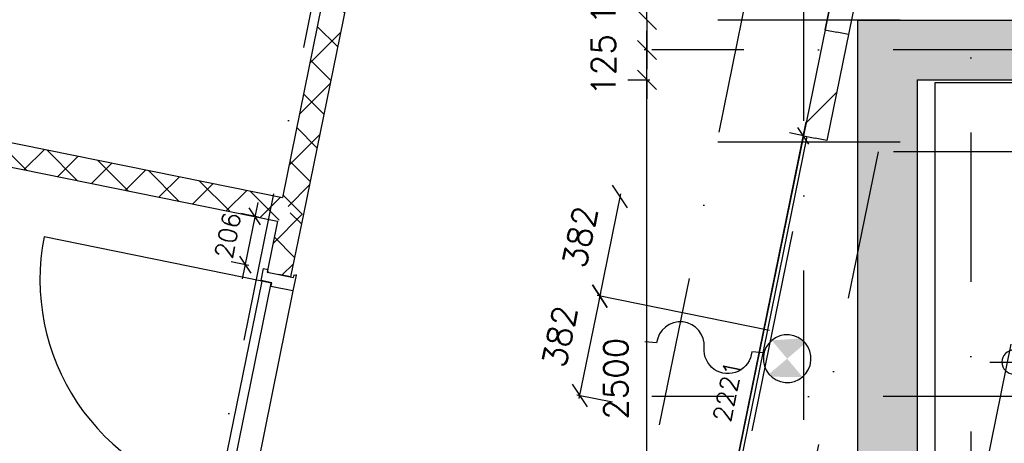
# Model space of a CAD drawing. Extents: x -33346 to 151546, y -8083 to 129543.
# Tile 52 of 68: x 33046 to 37167, y 77451 to 79223. Entities that reach past the tile are written whole.
import ezdxf

# ---------------------------------------------------------------- set-up
doc = ezdxf.new("R2010")
doc.units = 0
doc.header["$LTSCALE"] = 50
doc.header["$MEASUREMENT"] = 0
doc.header["$PDSIZE"] = -1
doc.linetypes.add('DASHDOT', pattern=[25, 12.5, -6.25, 0, -6.25])
doc.linetypes.add('XREF2$0$DASHDOT', pattern=[25, 12.5, -6.25, 0, -6.25])
doc.layers.get('0').update_dxf_attribs({"linetype": 'CONTINUOUS'})
doc.layers.get('DEFPOINTS').update_dxf_attribs({"linetype": 'CONTINUOUS'})
for name, color, linetype in [('_BRANDCOMPART', 6, 'DASHDOT'), ('A--01A1_ACEER', 1, 'CONTINUOUS'), ('A--A21--_F12--', 7, 'CONTINUOUS'), ('A--A21--_F123-', 9, 'CONTINUOUS'), ('A--A22--_F123-', 9, 'CONTINUOUS'), ('A--A56--_F123-', 7, 'CONTINUOUS'), ('A--L21--', 3, 'CONTINUOUS'), ('A--L21--_F12--', 7, 'CONTINUOUS'), ('A--L22--_F-2--', 7, 'CONTINUOUS'), ('A--L32--', 7, 'CONTINUOUS'), ('A--L32--_F123-', 1, 'CONTINUOUS'), ('A--L32--_F123-DRAAIR', 7, 'CONTINUOUS'), ('A--L56--', 7, 'CONTINUOUS'), ('A--L56--_F123-', 7, 'CONTINUOUS'), ('A--L66--', 7, 'CONTINUOUS'), ('A--L66--_F-2--', 7, 'CONTINUOUS'), ('A--L66--_F123-', 7, 'CONTINUOUS'), ('A--M$1A-_F123-', 1, 'CONTINUOUS'), ('A--M1$A-_F123-', 1, 'CONTINUOUS'), ('A--T01A-70_TEKST', 5, 'CONTINUOUS'), ('TEGELS', 253, 'CONTINUOUS'), ('X--LR---_CP', 7, 'CONTINUOUS'), ('XREF2$0$A--L$7A-_STRAMIEN', 1, 'XREF2$0$DASHDOT'), ('XREF2$0$A--L$7AC3-_STRAMIE', 3, 'XREF2$0$DASHDOT')]:
    doc.layers.add(name, color=color, linetype=linetype)
doc.styles.add('ALFA-0_25', font='ROMANS')
doc.styles.add('HIEMSTRA', font='romans.shx')
doc.dimstyles.get("Standard").update_dxf_attribs({"dimscale": 40, "dimtxt": 2.5, "dimasz": 2, "dimexe": 0.3, "dimexo": 0.3, "dimgap": 2, "dimtad": 1, "dimdec": 0, "dimzin": 0, "dimtxsty": 'HIEMSTRA', "dimblk1": 'OBLIQUE', "dimblk2": 'OBLIQUE', "dimsah": 1, "dimcen": -0.09, "dimdle": 0.3, "dimse1": 1, "dimclrd": 2, "dimclre": 2, "dimclrt": 3, "dimazin": 3, "dimtfac": 1, "dimtdec": 4, "dimtofl": 0, "dimtmove": 0, "dimatfit": 3, "dimtvp": 625, "dimtolj": 1, "dimtzin": 0})
doc.dimstyles.new('STANDARD$0', dxfattribs={"dimscale": 50, "dimtxt": 2.5, "dimasz": 2, "dimexe": 2, "dimexo": 0, "dimgap": 2, "dimtad": 1, "dimdec": 0, "dimzin": 0, "dimtxsty": 'ALFA-0_25', "dimblk1": 'OBLIQUE', "dimblk2": 'OBLIQUE', "dimsah": 1, "dimcen": -3, "dimdle": 2, "dimclrd": 1, "dimclre": 1, "dimclrt": 2, "dimazin": 3, "dimtfac": 0.666667, "dimtofl": 0, "dimtmove": 0, "dimatfit": 3, "dimtvp": 0.833333, "dimtolj": 1, "dimtzin": 0})

# ---------------------------------------------------------------- blocks, each defined once
blk = doc.blocks.new('DR_930TYPE4')
at = {"layer": 'A--L32--_F123-', "color": 1}
for p, q in [((67, 0), (1307, 0)), ((1057, -93.8), (1307, -93.8)), ((1038, -139), (1322, -139))]:
    blk.add_line(p, q, dxfattribs=at)
at = {"layer": 'A--L32--_F123-'}
for points in [[(0, -9), (0, 0), (67, 0), (67, -93.8), (52, -93.8), (52, -139), (0, -139), (0, -121), (12, -121), (12, -9), (0, -9)], [(969, 0), (1055, 0), (1057, 0), (1057, -93.8), (1057, -93.8), (1040, -93.8), (1040, -137), (1038, -139), (986, -139), (984, -137), (984, -93.8), (969, -93.8), (967, -93.8), (967, 0)], [(1374, -9), (1374, 0), (1307, 0), (1307, -93.8), (1322, -93.8), (1322, -139), (1374, -139), (1374, -121), (1362, -121), (1362, -9), (1374, -9)], [(54, -95.6), (54, -135.6), (980.1, -135.6), (977.1, -95.6), (54, -95.6)]]:
    blk.add_lwpolyline(points, close=True, dxfattribs=at)
blk.add_point((1374, 0), dxfattribs=at)
blk.add_point((1374, 0), dxfattribs=at)
at = {"layer": 'A--L32--_F123-DRAAIR', "color": 1}
blk.add_lwpolyline([(54, -135.6), (54, -1065.6, 0.414214), (973, -135.8)], format="xyb", dxfattribs=at)
at = {"layer": 'X--LR---_CP', "color": 1, "linetype": 'CONTINUOUS'}
blk.add_point((0, 0), dxfattribs=at)
at = {"layer": 'X--LR---_CP', "color": 1}
blk.add_point((982, 0), dxfattribs=at)
blk = doc.blocks.new('*U893')
at = {"layer": 'A--A22--_F123-', "linetype": 'CONTINUOUS'}
h = blk.add_hatch(dxfattribs=at)
h.set_pattern_fill('ALFAKRS', color=256, scale=120, style=0)
h.set_pattern_definition([(45, (-28534.57, -79565.87), (-84.85281, 84.85281), []), (135, (-28534.57, -79565.87), (-84.85281, -84.85281), [])])
h.paths.add_polyline_path([(0, 0), (9.9, 49), (5611, -1086.6), (5650, -1145.6), (5591, -1184.6), (-9.9, -49)])
at = {"layer": 'A--L22--_F-2--', "color": 2, "linetype": 'CONTINUOUS'}
for points in [[(0, 0), (9.9, 49), (5611, -1086.6), (5611, -1086.6)], [(0, 0), (-9.9, -49), (5591, -1184.6), (5591, -1184.6)]]:
    blk.add_lwpolyline(points, dxfattribs=at)
blk = doc.blocks.new('*U888')
at = {"layer": 'A--A22--_F123-', "linetype": 'CONTINUOUS'}
h = blk.add_hatch(dxfattribs=at)
h.set_pattern_fill('ALFAKRS', color=256, scale=120, style=0)
h.set_pattern_definition([(45, (-34184.56, -78420.29), (-84.85281, 84.85281), []), (135, (-34184.56, -78420.29), (-84.85281, -84.85281), [])])
h.paths.add_polyline_path([(0, 0), (49, -10), (-4.6, -272.8), (-53.5, -262.9), (-102.5, -252.9), (-59, -39.1)])
at = {"layer": 'A--L22--_F-2--', "color": 2, "linetype": 'CONTINUOUS'}
for points in [[(-59, -39.1), (-59, -39.1), (-102.5, -252.9), (-53.5, -262.9)], [(49, -10), (49, -10), (-4.6, -272.8), (-53.5, -262.9)]]:
    blk.add_lwpolyline(points, dxfattribs=at)
blk = doc.blocks.new('*U875')
at = {"layer": 'A--A22--_F123-', "linetype": 'CONTINUOUS'}
h = blk.add_hatch(dxfattribs=at)
h.set_pattern_fill('ALFALINE', color=256, scale=300, style=0)
h.set_pattern_definition([(45, (-36495, -79316.76), (-212.132, 212.132), [])])
h.paths.add_polyline_path([(0, 0), (49, -10), (-71, -598.9), (-120, -588.9), (-169, -579), (-49, 10)])
at = {"layer": 'A--L22--_F-2--', "color": 3, "linetype": 'CONTINUOUS'}
for points in [[(0, 0), (-49, 10), (-169, -579), (-120, -588.9)], [(0, 0), (49, -10), (-71, -598.9), (-120, -588.9)]]:
    blk.add_lwpolyline(points, dxfattribs=at)
blk = doc.blocks.new('S050122-')
at = {"layer": 'A--A56--_F123-', "color": 2}
for points in [[(0.59, 1.09), (3.18, 1.29), (2, -0.33), (3.41, 1.09)], [(1.09, -2.11), (0.59, -1.74), (3.41, -1.74), (2, -0.33)]]:
    blk.add_solid(points, dxfattribs=at)
at = {"layer": 'A--L56--_F123-', "color": 1, "linetype": 'CONTINUOUS'}
blk.add_lwpolyline([(0, -0.33, 1), (4, -0.33, 1)], format="xyb", close=True, dxfattribs=at)
blk.add_lwpolyline([(4, -0.66), (5, -0.66, -1), (9, -0.66, 0.98), (13, -0.74), (14, -0.74)], format="xyb", dxfattribs=at)
blk = doc.blocks.new('Q060224-')
at = {"layer": 'A--L66--_F-2--', "color": 1, "linetype": 'CONTINUOUS'}
for p, q in [((1370, 1450), (1370, 1290)), ((1470, 1370), (1230, 1370)), ((230, 320), (230, 10)), ((1130, 320), (1130, 10)), ((230, 260), (1130, 260)), ((230, 170), (1130, 170)), ((230, 150), (1130, 150)), ((100, 10), (100, 50)), ((230, 60), (1130, 60)), ((1260, 10), (1260, 50)), ((230, 10), (100, 10)), ((1130, 10), (1260, 10))]:
    blk.add_line(p, q, dxfattribs=at)
at = {"layer": 'A--L66--_F-2--', "color": 2, "linetype": 'CONTINUOUS'}
for points in [[(1180, 320), (130, 320), (130, 2420), (1230, 2420), (1230, 320), (1180, 320)], [(1180, 340), (150, 340), (150, 2400), (1210, 2400), (1210, 340), (1180, 340)]]:
    blk.add_lwpolyline(points, dxfattribs=at)
at = {"layer": 'A--L66--_F-2--', "color": 1, "linetype": 'CONTINUOUS'}
blk.add_circle((1370, 1370), 50, dxfattribs=at)
at = {"layer": 'A--L66--_F123-', "color": 1, "linetype": 'CONTINUOUS'}
blk.add_lwpolyline([(1260, 50), (1700, 50), (1700, 2540), (0, 2540), (0, 50), (100, 50)], dxfattribs=at)
at = {"layer": 'X--LR---_CP'}
for p in [(0, 0), (100, 0), (1260, 0)]:
    blk.add_point(p, dxfattribs=at)
blk = doc.blocks.new('XREF2')
at = {"layer": 'XREF2$0$A--L$7A-_STRAMIEN'}
for p, q in [((-37267.128, 67072.391), (-42080.555, 43442.586)), ((-35527.847, 66718.097), (-57057.909, -38976.081)), ((-34180.516, 66443.644), (-38993.943, 42813.838)), ((-39289.938, 9050), (-39289.938, 63702.184)), ((-20789.004, 46850.002), (-39925.329, 46850.002)), ((-20830.441, 45399.999), (-39925.329, 45400.003))]:
    blk.add_line(p, q, dxfattribs=at)
at = {"layer": 'XREF2$0$A--L$7AC3-_STRAMIE'}
blk.add_line((-38589.938, 89008.057), (-38589.938, -5393.534), dxfattribs=at)
blk = doc.blocks.new('*U789')
at = {"layer": 'A--A21--_F123-', "linetype": 'CONTINUOUS'}
blk.add_hatch(color=256, dxfattribs=at).paths.add_polyline_path([(0, 0), (-125, 125), (-125, -2875.4), (0, -2750.4), (125, -2625.4), (125, -125)])
at = {"layer": 'A--A21--_F12--', "color": 8}
for points in [[(0, 0), (-125, 125), (0, -2750.4), (-125, -2875.4)], [(0, -2750.4), (125, -2625.4), (0, 0), (125, -125)]]:
    blk.add_solid(points, dxfattribs=at)
at = {"layer": 'A--L21--_F12--', "color": 3, "linetype": 'CONTINUOUS'}
for points in [[(-125, 125), (-125, 125), (-125, -2875.4), (-125, -2875.4)], [(125, -125), (125, -125), (125, -2625.4), (125, -2625.4)]]:
    blk.add_lwpolyline(points, dxfattribs=at)
blk = doc.blocks.new('*U788')
at = {"layer": 'A--A21--_F123-', "linetype": 'CONTINUOUS'}
blk.add_hatch(color=256, dxfattribs=at).paths.add_polyline_path([(0, 0), (-125, 125), (2150, 125), (2025, 0), (1900, -125), (125, -125)])
at = {"layer": 'A--A21--_F12--', "color": 8}
for points in [[(0, 0), (-125, 125), (2025, 0), (2150, 125)], [(2025, 0), (1900, -125), (0, 0), (125, -125)]]:
    blk.add_solid(points, dxfattribs=at)
at = {"layer": 'A--L21--_F12--', "color": 3, "linetype": 'CONTINUOUS'}
for points in [[(-125, 125), (-125, 125), (2150, 125), (2150, 125)], [(125, -125), (125, -125), (1900, -125), (1900, -125)]]:
    blk.add_lwpolyline(points, dxfattribs=at)
blk = doc.blocks.new('*U773')
at = {"layer": 'A--A22--_F123-', "linetype": 'CONTINUOUS'}
h = blk.add_hatch(dxfattribs=at)
h.set_pattern_fill('ALFALINE', color=256, scale=300, style=0)
h.set_pattern_definition([(45, (-36697.14, -80309.14), (-212.132, 212.132), [])])
h.paths.add_polyline_path([(0, 0), (49, -10), (-182.7, -1147.3), (-231.7, -1137.3), (-280.7, -1127.3), (-49, 10)])
at = {"layer": 'A--L22--_F-2--', "color": 3, "linetype": 'CONTINUOUS'}
for points in [[(0, 0), (-49, 10), (-280.7, -1127.3), (-231.7, -1137.3)], [(0, 0), (49, -10), (-182.7, -1147.3), (-231.7, -1137.3)]]:
    blk.add_lwpolyline(points, dxfattribs=at)
blk = doc.blocks.new('_OBLIQUE')
at = {"color": 0, "linetype": 'BYBLOCK'}
blk.add_line((-0.5, -0.5), (0.5, 0.5), dxfattribs=at)
blk = doc.blocks.new('*D144')
at = {"color": 2, "linetype": 'BYBLOCK'}
for p, q in [((35591.3, 78971.9), (35683, 78971.9)), ((35671, 76459.1), (35671, 78983.9))]:
    blk.add_line(p, q, dxfattribs=at)
at = {"layer": 'DEFPOINTS', "color": 0, "linetype": 'BYBLOCK'}
for p in [(35579.3, 78971.9), (35671, 78971.9), (35579.3, 76471.1)]:
    blk.add_point(p, dxfattribs=at)
at = {"color": 2, "linetype": 'BYBLOCK', "xscale": 80, "yscale": 80, "zscale": 80}
for p, rotation in [((35671, 78971.9), 90), ((35671, 76471.1), 270)]:
    blk.add_blockref('_OBLIQUE', p, dxfattribs=dict(at, rotation=rotation))
at = {"color": 3, "linetype": 'BYBLOCK', "insert": (35541, 77721.5), "char_height": 100, "attachment_point": 5, "rotation": 90, "style": 'HIEMSTRA'}
blk.add_mtext('\\A1;2500', dxfattribs=at)
blk = doc.blocks.new('*D145')
at = {"color": 2, "linetype": 'BYBLOCK'}
for p, q in [((35671, 79096.9), (35671, 79176.9)), ((35672.2, 79096.9), (35659, 79096.9)), ((35671, 78971.9), (35671, 79096.9)), ((35671, 78971.9), (35671, 78891.9))]:
    blk.add_line(p, q, dxfattribs=at)
at = {"layer": 'DEFPOINTS', "color": 0, "linetype": 'BYBLOCK'}
for p in [(35671, 79096.9), (35684.2, 79096.9), (35684.2, 78971.9)]:
    blk.add_point(p, dxfattribs=at)
at = {"color": 2, "linetype": 'BYBLOCK', "xscale": 80, "yscale": 80, "zscale": 80}
for p, rotation in [((35671, 79096.9), 270), ((35671, 78971.9), 90)]:
    blk.add_blockref('_OBLIQUE', p, dxfattribs=dict(at, rotation=rotation))
at = {"color": 3, "linetype": 'BYBLOCK', "insert": (35489, 79034.4), "char_height": 100, "attachment_point": 5, "rotation": 90, "style": 'HIEMSTRA'}
blk.add_mtext('\\A1;125', dxfattribs=at)
blk = doc.blocks.new('*D146')
at = {"color": 2, "linetype": 'BYBLOCK'}
for p, q in [((35671, 79221.9), (35671, 79301.9)), ((35671, 79221.9), (35671, 79096.9)), ((35672.2, 79096.9), (35659, 79096.9)), ((35671, 79096.9), (35671, 79016.9))]:
    blk.add_line(p, q, dxfattribs=at)
at = {"layer": 'DEFPOINTS', "color": 0, "linetype": 'BYBLOCK'}
for p in [(35684.2, 79221.9), (35671, 79096.9), (35684.2, 79096.9)]:
    blk.add_point(p, dxfattribs=at)
at = {"color": 2, "linetype": 'BYBLOCK', "xscale": 80, "yscale": 80, "zscale": 80}
for p, rotation in [((35671, 79221.9), 270), ((35671, 79096.9), 90)]:
    blk.add_blockref('_OBLIQUE', p, dxfattribs=dict(at, rotation=rotation))
at = {"color": 3, "linetype": 'BYBLOCK', "insert": (35489, 79332.5), "char_height": 100, "attachment_point": 5, "rotation": 90, "style": 'HIEMSTRA'}
blk.add_mtext('\\A1;125', dxfattribs=at)
blk = doc.blocks.new('*U769')
at = {"layer": 'A--A22--_F123-', "linetype": 'CONTINUOUS'}
h = blk.add_hatch(dxfattribs=at)
h.set_pattern_fill('ALFAKRS', color=256, scale=120, style=0)
h.set_pattern_definition([(45, (-34378.17, -79370.76), (-84.85281, 84.85281), []), (135, (-34378.17, -79370.76), (-84.85281, -84.85281), [])])
h.paths.add_polyline_path([(0, 0), (49, -10), (-144.6, -960.5), (-193.6, -950.5), (-232.6, -891.5), (-49, 10)])
at = {"layer": 'A--L22--_F-2--', "color": 2, "linetype": 'CONTINUOUS'}
for points in [[(0, 0), (-49, 10), (-232.6, -891.5), (-232.6, -891.5)], [(0, 0), (49, -10), (-144.6, -960.5), (-144.6, -960.5)]]:
    blk.add_lwpolyline(points, dxfattribs=at)
blk = doc.blocks.new('*D418')
at = {"layer": 'A--M$1A-_F123-', "color": 2, "linetype": 'CONTINUOUS'}
for p, q in [((35561.2, 78495.6), (35471.6, 78055.6)), ((36183.5, 77922.9), (35462.2, 78069.8))]:
    blk.add_line(p, q, dxfattribs=at)
at = {"layer": 'DEFPOINTS', "color": 0, "linetype": 'CONTINUOUS'}
for p in [(36280.1, 78336.9), (35474, 78067.4), (36195.3, 77920.5)]:
    blk.add_point(p, dxfattribs=at)
at = {"layer": 'A--M$1A-_F123-', "color": 2, "linetype": 'CONTINUOUS', "xscale": 80, "yscale": 80, "zscale": 80}
for p, rotation in [((35558.8, 78483.8), 78.48629033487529), ((35474, 78067.4), 258.4862903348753)]:
    blk.add_blockref('_OBLIQUE', p, dxfattribs=dict(at, rotation=rotation))
at = {"layer": 'A--M$1A-_F123-', "color": 3, "linetype": 'CONTINUOUS', "insert": (35391, 78315.3), "char_height": 100, "attachment_point": 5, "rotation": 78.4863, "style": 'HIEMSTRA'}
blk.add_mtext('\\A1;382', dxfattribs=at)
blk = doc.blocks.new('*D419')
at = {"layer": 'A--M$1A-_F123-', "color": 2, "linetype": 'CONTINUOUS'}
for p, q in [((35476.4, 78079.2), (35386.8, 77639.2)), ((35526.7, 77622.9), (35377.4, 77653.3))]:
    blk.add_line(p, q, dxfattribs=at)
at = {"layer": 'DEFPOINTS', "color": 0, "linetype": 'CONTINUOUS'}
for p in [(36195.3, 77920.5), (35389.2, 77651), (35538.5, 77620.5)]:
    blk.add_point(p, dxfattribs=at)
at = {"layer": 'A--M$1A-_F123-', "color": 2, "linetype": 'CONTINUOUS', "xscale": 80, "yscale": 80, "zscale": 80}
for p, rotation in [((35474, 78067.4), 78.48629033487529), ((35389.2, 77651), 258.4862903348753)]:
    blk.add_blockref('_OBLIQUE', p, dxfattribs=dict(at, rotation=rotation))
at = {"layer": 'A--M$1A-_F123-', "color": 3, "linetype": 'CONTINUOUS', "insert": (35306.2, 77898.8), "char_height": 100, "attachment_point": 5, "rotation": 78.4863, "style": 'HIEMSTRA'}
blk.add_mtext('\\A1;382', dxfattribs=at)
blk = doc.blocks.new('*D427')
at = {"color": 1, "linetype": 'BYBLOCK'}
for p, q in [((34042.2, 78459.4), (33977.3, 78139.8)), ((34045.8, 78397.4), (33971.5, 78412.5)), ((34004.7, 78195.4), (33930.4, 78210.5))]:
    blk.add_line(p, q, dxfattribs=at)
at = {"layer": 'DEFPOINTS', "color": 0, "linetype": 'BYBLOCK'}
for p in [(34045.8, 78397.4), (33989.2, 78198.6), (34004.7, 78195.4)]:
    blk.add_point(p, dxfattribs=at)
at = {"color": 1, "linetype": 'BYBLOCK', "xscale": 60, "yscale": 60, "zscale": 60}
for p, rotation in [((34030.3, 78400.6), 78.5099904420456), ((33989.2, 78198.6), 258.5099904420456)]:
    blk.add_blockref('_OBLIQUE', p, dxfattribs=dict(at, rotation=rotation))
at = {"color": 2, "linetype": 'BYBLOCK', "insert": (33916.9, 78321.2), "char_height": 75, "attachment_point": 5, "rotation": 78.51, "style": 'ALFA-0_25'}
blk.add_mtext('\\A1;206', dxfattribs=at)
blk = doc.blocks.new('*D492')
at = {"layer": 'A--M$1A-_F123-', "color": 1}
for p, q in [((35870.8, 76503.1), (36338, 78796.6)), ((36326, 78737.8), (36267.2, 78749.8)), ((35882.8, 76561.9), (35824, 76573.9))]:
    blk.add_line(p, q, dxfattribs=at)
at = {"layer": 'DEFPOINTS', "color": 0}
for p in [(36326, 78737.8), (36326, 78737.8), (35882.8, 76561.9)]:
    blk.add_point(p, dxfattribs=at)
at = {"layer": 'A--M$1A-_F123-', "color": 1, "xscale": 60, "yscale": 60, "zscale": 60}
for p, rotation in [((36326, 78737.8), 78.48629033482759), ((35882.8, 76561.9), 258.4862903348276)]:
    blk.add_blockref('_OBLIQUE', p, dxfattribs=dict(at, rotation=rotation))
at = {"layer": 'A--M$1A-_F123-', "color": 2, "insert": (36008.9, 77669.3), "char_height": 75, "attachment_point": 5, "rotation": 78.4863, "style": 'ALFA-0_25'}
blk.add_mtext('\\A1;2221', dxfattribs=at)

msp = doc.modelspace()

# ---------------------------------------------------------------- linework, layer by layer
at = {"layer": '_BRANDCOMPART'}
msp.add_lwpolyline([(43578, 78670.5), (43578, 78670.5), (36639.3, 78670.5), (35740.7, 74277.7)], dxfattribs=at)
at = {"layer": 'A--01A1_ACEER', "linetype": 'CONTINUOUS'}
msp.add_line((36280.1, 78336.9), (36110.4, 77504), dxfattribs=at)
at = {"layer": 'A--L21--', "color": 2}
for p, q in [((36326, 78737.8), (35882.8, 76561.9)), ((36340.7, 78734.8), (35897.5, 76558.9))]:
    msp.add_line(p, q, dxfattribs=at)
at = {"layer": 'TEGELS'}
for p, q in [((36730.8, 79221.9), (35967.9, 79221.9)), ((36730.8, 78710.9), (35967.9, 78710.9))]:
    msp.add_line(p, q, dxfattribs=at)

# ---------------------------------------------------------------- block references
at = {"layer": 'A--L21--', "linetype": 'CONTINUOUS'}
for name, p in [('*U773', (36697.1, 80309.1)), ('*U893', (28534.6, 79565.9)), ('*U769', (34378.2, 79370.8)), ('*U875', (36495, 79316.8)), ('*U789', (36677, 79096.9)), ('*U788', (36677, 79096.9)), ('*U888', (34184.6, 78420.3))]:
    msp.add_blockref(name, p, dxfattribs=at)
at = {"layer": 'A--L32--', "linetype": 'CONTINUOUS', "rotation": 258.4862903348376}
msp.add_blockref('DR_930TYPE4', (34203, 78155), dxfattribs=at)
at = {"layer": 'A--L56--', "linetype": 'CONTINUOUS', "xscale": 50, "yscale": 50, "rotation": 175.2051766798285}
msp.add_blockref('S050122-', (36356.3, 77780.7), dxfattribs=at)
at = {"layer": 'A--L66--', "xscale": -1}
msp.add_blockref('Q060224-', (38577, 76421.4), dxfattribs=at)
at = {"layer": 'A--T01A-70_TEKST', "color": 4}
msp.add_blockref('XREF2', (75617.3, 32246.9), dxfattribs=at)

# ---------------------------------------------------------------- dimensions: what is measured, and where the dimension line sits
at = {"layer": 'A--M$1A-_F123-', "linetype": 'CONTINUOUS'}
dim = msp.add_linear_dim(base=(35671, 79096.9), p1=(35684.2, 79221.9), p2=(35684.2, 79096.9), angle=90, dimstyle='STANDARD', dxfattribs=at)
dim.commit()
dim.dimension.update_dxf_attribs({"geometry": '*D146', "text_midpoint": (35489, 79332.5), "dimtype": 160})
dim = msp.add_linear_dim(base=(35671, 79096.9), p1=(35684.2, 78971.9), p2=(35684.2, 79096.9), angle=90, dimstyle='STANDARD', dxfattribs=at)
dim.commit()
dim.dimension.update_dxf_attribs({"geometry": '*D145', "text_midpoint": (35489, 79034.4)})
dim = msp.add_linear_dim(base=(35671, 78971.9), p1=(35579.3, 76471.1), p2=(35579.3, 78971.9), angle=90, text='2500', dimstyle='STANDARD', dxfattribs=at)
dim.commit()
dim.dimension.update_dxf_attribs({"geometry": '*D144', "text_midpoint": (35541, 77721.5)})
at = {"layer": 'A--M$1A-_F123-'}
dim = msp.add_aligned_dim(p1=(35882.8, 76561.9), p2=(36326, 78737.8), distance=0, dimstyle='STANDARD$0', override={"dimscale": 30}, dxfattribs=at)
dim.commit()
dim.dimension.update_dxf_attribs({"geometry": '*D492', "text_midpoint": (36008.9, 77669.3)})
at = {"layer": 'A--M$1A-_F123-', "linetype": 'CONTINUOUS'}
for base, p1, p2, picture, middle in [((35474, 78067.4), (36280.1, 78336.9), (36195.3, 77920.5), '*D418', (35391, 78315.3)), ((35389.2, 77651), (36195.3, 77920.5), (35538.5, 77620.5), '*D419', (35306.2, 77898.8))]:
    dim = msp.add_linear_dim(base=base, p1=p1, p2=p2, angle=78.4863, text='382', dimstyle='STANDARD', dxfattribs=at)
    dim.commit()
    dim.dimension.update_dxf_attribs({"geometry": picture, "text_midpoint": middle, "dimtype": 160})
at = {"layer": 'A--M1$A-_F123-'}
dim = msp.add_linear_dim(base=(33989.2, 78198.6), p1=(34045.8, 78397.4), p2=(34004.7, 78195.4), angle=258.51, dimstyle='STANDARD$0', override={"dimscale": 30, "dimblk1": 'OBLIQUE', "dimblk2": 'OBLIQUE'}, dxfattribs=at)
dim.commit()
dim.dimension.update_dxf_attribs({"geometry": '*D427', "text_midpoint": (33916.9, 78321.2), "dimtype": 161})

doc.saveas('drawing.dxf')
